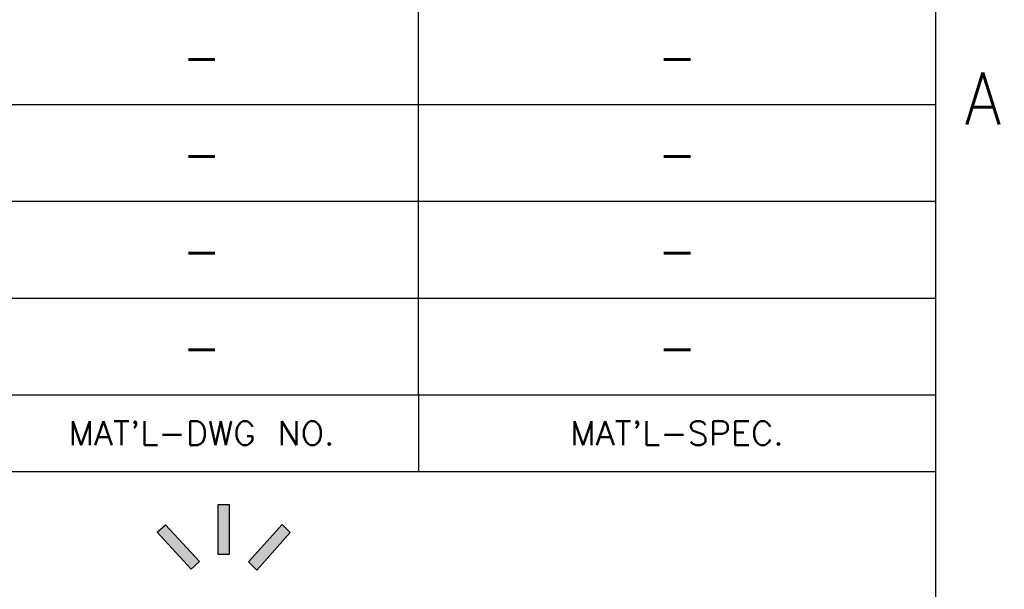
# Model space of a CAD drawing. Header units: inches. Extents: x 0 to 882, y 0 to 559.
# Tile 14 of 21: x 796 to 862, y 42 to 80. Entities that reach past the tile are written whole.
import ezdxf

# ---------------------------------------------------------------- set-up
doc = ezdxf.new("R2010")
doc.units = ezdxf.units.IN
doc.layers.add('1', color=7, linetype='Continuous')
doc.styles.add('CONVERTER_11', font='txt.shx', dxfattribs={"width": 0.9})
doc.styles.add('CONVERTER_14', font='txt.shx', dxfattribs={"width": 1.035})
doc.styles.add('CONVERTER_15', font='txt.shx', dxfattribs={"width": 0.72})

# ---------------------------------------------------------------- blocks, each defined once
blk = doc.blocks.new('Docu_bom_sketch', base_point=(652.859375, 49.54375))
at = {"color": 4, "linetype": 'Continuous'}
for p, q in [((822.5, 74.20312499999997), (822.5, 80.70312499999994)), ((652.859375, 74.20312499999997), (857.2500000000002, 74.20312499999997)), ((822.5, 67.703125), (822.5, 74.20312499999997)), ((652.859375, 67.703125), (857.2500000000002, 67.703125)), ((822.5, 61.20312500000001), (822.5, 67.703125)), ((652.859375, 61.20312500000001), (857.2500000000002, 61.20312500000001)), ((822.4999999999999, 54.70312500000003), (822.5, 61.20312500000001)), ((652.859375, 54.70312500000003), (857.2500000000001, 54.70312500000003)), ((822.4999999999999, 54.70312500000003), (822.4999999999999, 49.54375))]:
    blk.add_line(p, q, dxfattribs=at)
at = {"color": 3, "char_height": 3.2, "attachment_point": 2, "line_spacing_factor": 1.02040816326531, "style": 'CONVERTER_15'}
for insert in [(807.9265624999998, 79.05312499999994), (839.875, 79.05312499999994), (807.9265624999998, 72.55312499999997), (839.875, 72.55312499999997), (807.9265624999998, 66.053125), (839.875, 66.053125), (807.9265624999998, 59.55312500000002), (839.875, 59.55312500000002)]:
    blk.add_mtext('-', dxfattribs=dict(at, insert=insert))
at = {"color": 4, "char_height": 1.6, "attachment_point": 5, "line_spacing_factor": 1.12545018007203, "style": 'CONVERTER_14'}
for s, insert in [("MAT'L-DWG NO.", (807.9265624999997, 52.12343750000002)), ("MAT'L-SPEC.", (839.875, 52.12343750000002))]:
    blk.add_mtext(s, dxfattribs=dict(at, insert=insert))
blk = doc.blocks.new('Drawing_Grid_Zones', base_point=(6.35, 6.35))
at = {"layer": '1', "color": 4, "insert": (860.425, 74.61249999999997), "char_height": 3.5, "attachment_point": 5, "line_spacing_factor": 1.08043217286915, "style": 'CONVERTER_11'}
blk.add_mtext('A', dxfattribs=at)
blk = doc.blocks.new('D_Size_Verigy_Frame', base_point=(6.35, 6.35))
at = {"layer": '1', "linetype": 'Continuous'}
for points in [[(809.7739744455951, 47.32957268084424), (809.7739744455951, 43.97758151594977), (809.0290875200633, 43.97758151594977), (809.0290875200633, 47.32957268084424)], [(807.78606490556, 43.49952020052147), (807.2290045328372, 42.99427939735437), (804.9384038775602, 45.46263569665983), (805.4954642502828, 45.96787649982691)], [(811.0836738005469, 43.47284061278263), (811.6271142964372, 42.92940011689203), (813.8828780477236, 45.44652301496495), (813.3394375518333, 45.98996351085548)]]:
    blk.add_hatch(color=4, dxfattribs=at).paths.add_polyline_path(points)
at = {"color": 7, "linetype": 'Continuous'}
blk.add_line((652.859375, 49.54375), (857.25, 49.54375), dxfattribs=at)
at = {"layer": '1', "color": 7, "linetype": 'Continuous'}
blk.add_line((857.25, 9.35), (857.25, 549.45), dxfattribs=at)
at = {"layer": '1', "color": 4, "linetype": 'Continuous'}
for p, q in [((809.0290875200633, 43.97758151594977), (809.0290875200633, 47.32957268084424)), ((809.0290875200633, 47.32957268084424), (809.7739744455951, 47.32957268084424)), ((809.7739744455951, 47.32957268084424), (809.7739744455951, 43.97758151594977)), ((804.9384038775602, 45.46263569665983), (805.4954642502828, 45.96787649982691)), ((805.4954642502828, 45.96787649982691), (807.78606490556, 43.49952020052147)), ((813.3394375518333, 45.98996351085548), (811.0836738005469, 43.47284061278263)), ((813.8828780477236, 45.44652301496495), (813.3394375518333, 45.98996351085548)), ((804.9384038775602, 45.46263569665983), (807.2290045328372, 42.99427939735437)), ((811.6271142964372, 42.92940011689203), (813.8828780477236, 45.44652301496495)), ((809.7739744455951, 43.97758151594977), (809.0290875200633, 43.97758151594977)), ((807.78606490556, 43.49952020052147), (807.2290045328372, 42.99427939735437)), ((811.0836738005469, 43.47284061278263), (811.6271142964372, 42.92940011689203))]:
    blk.add_line(p, q, dxfattribs=at)
at = {"layer": '1'}
blk.add_blockref('Drawing_Grid_Zones', (6.35, 6.35), dxfattribs=at)
blk = doc.blocks.new('1')
for name, p in [('D_Size_Verigy_Frame', (6.35, 6.35)), ('Docu_bom_sketch', (652.859375, 49.54375))]:
    blk.add_blockref(name, p)

msp = doc.modelspace()

# ---------------------------------------------------------------- block references
at = {"layer": '1'}
msp.add_blockref('1', (0, 0), dxfattribs=at)

doc.saveas('drawing.dxf')
